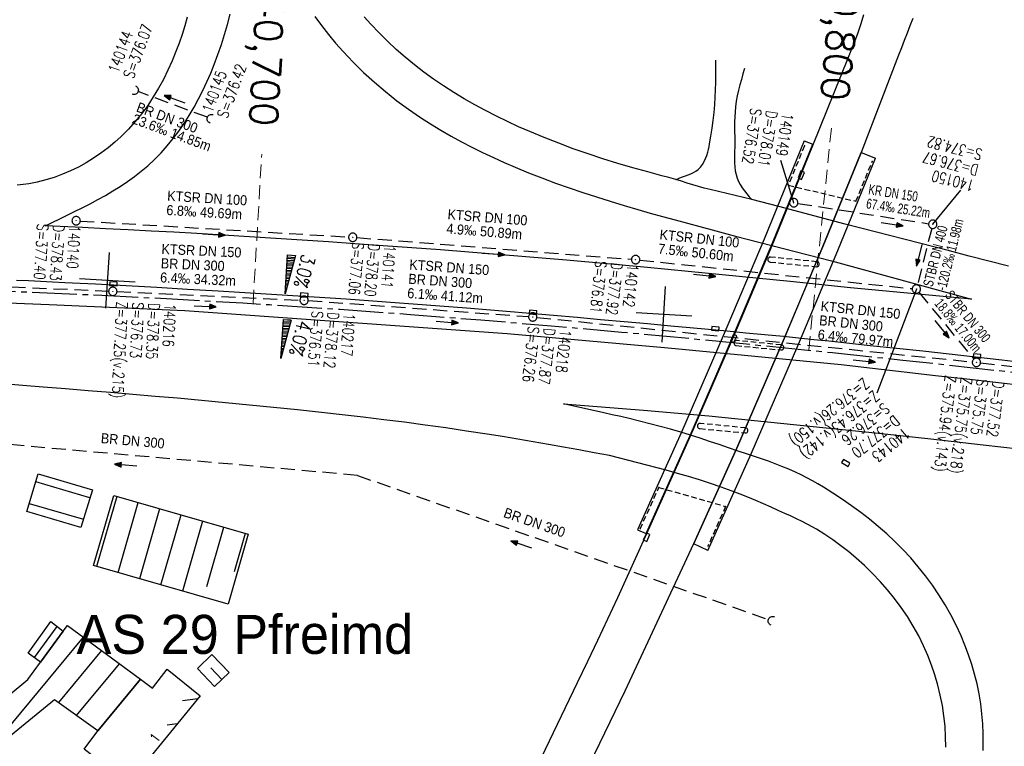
# Model space of a CAD drawing. Extents: x 4513427 to 4514562, y 5484516 to 5485110.
# Tile 9 of 15: x 4514049 to 4514225, y 5484768 to 5484898. Entities that reach past the tile are written whole.
import ezdxf
from ezdxf.enums import TextEntityAlignment as Align

# ---------------------------------------------------------------- set-up
doc = ezdxf.new("R2010")
doc.units = 0
doc.header["$LTSCALE"] = 10
doc.header["$MEASUREMENT"] = 0
for name, pattern in [('ACHSE', [5.5, 4, -0.5, 0.5, -0.5]), ('LT00', [0]), ('LT17', [0.15, 0.1, -0.05]), ('STRICHLINIE2', [0.375, 0.25, -0.125])]:
    doc.linetypes.add(name, pattern=pattern)
doc.layers.get('0').update_dxf_attribs({"linetype": 'LT00'})
for name, color, linetype in [('-BESCH', 7, 'STRICHLINIE2'), ('-BESCH-nachrichtlich', 81, 'STRICHLINIE2'), ('-BKAN014', 140, 'LT00'), ('-BSCH014', 5, 'LT00'), ('-Halt-Pfeil', 4, 'LT00'), ('A-TEXT-KILOMETER', 30, 'LT17'), ('AS-BESCHRIFT', 152, 'Continuous'), ('AX-020', 250, 'ACHSE'), ('DFK_BEB_SCHR', 254, 'LT00'), ('DFK_BEBAUUNG', 250, 'LT00'), ('DFK_HAUS_NR', 250, 'Continuous'), ('QUER_OST', 11, 'LT00'), ('QUER_WEST', 11, 'LT00'), ('V_AFBR_BAB', 250, 'LT00'), ('V_BR_KAPPE', 30, 'LT00'), ('V_BR_WID', 30, 'LT17'), ('V_BRUECK', 30, 'LT17'), ('V_EINFAHRT', 1, 'LT00'), ('V_KA_PRUF', 182, 'LT00'), ('V_RASTER', 250, 'LT00'), ('V_SINKK', 182, 'LT00'), ('V_UK_DURCH', 182, 'LT00')]:
    doc.layers.add(name, color=color, linetype=linetype)
doc.styles.add('Haltungsbeschriftung', font='arial.ttf', dxfattribs={"width": 0.75})
doc.styles.add('Kilometrierung', font='romans.shx')
doc.styles.add('ROMANS', font='romans.shx')
doc.styles.add('schachtbeschriftung', font='romans.shx', dxfattribs={"width": 0.75, "height": 0.2})
doc.styles.add('UNIR-O', font='unir_o.shx', dxfattribs={"height": 2.5})

# ---------------------------------------------------------------- blocks, each defined once
blk = doc.blocks.new('SYMB1107')
at = {"color": 0, "linetype": 'ByBlock'}
for points in [[(-0.2, 0), (-0.196157, 0.039018), (-0.184776, 0.076537), (-0.166294, 0.111114), (-0.141421, 0.141421), (-0.111114, 0.166294), (-0.076537, 0.184776), (-0.039018, 0.196157), (0, 0.2)], [(0, 0.2), (0.039018, 0.196157), (0.076537, 0.184776), (0.111114, 0.166294), (0.141421, 0.141421), (0.166294, 0.111114), (0.184776, 0.076537), (0.196157, 0.039018), (0.2, 0)]]:
    blk.add_lwpolyline(points, dxfattribs=at)
blk = doc.blocks.new('SYMB0003')
at = {"color": 0, "linetype": 'ByBlock'}
for p, q in [((-0.015712, 0), (0.010166, 0.012015)), ((0, -0.021257), (-0.015712, 0)), ((0.010166, 0.012015), (0, -0.021257))]:
    blk.add_line(p, q, dxfattribs=at)
for points in [[(-0.031395, 0.499013), (-0.093691, 0.491144), (-0.154509, 0.475528), (-0.21289, 0.452414), (-0.267913, 0.422164), (-0.318712, 0.385257), (-0.364484, 0.342274), (-0.404509, 0.293893), (-0.438154, 0.240877), (-0.464888, 0.184062), (-0.484292, 0.124345), (-0.496058, 0.062667), (-0.5, 0)], [(-0.5, 0), (-0.496058, -0.062667), (-0.484292, -0.124345), (-0.464888, -0.184062), (-0.438154, -0.240877), (-0.404509, -0.293893), (-0.364485, -0.342274), (-0.318712, -0.385257), (-0.267914, -0.422164), (-0.21289, -0.452414), (-0.154509, -0.475529), (-0.093691, -0.491144), (-0.031395, -0.499014), (0.031395, -0.499014)], [(0.5, 0), (0.496057, 0.062667), (0.484292, 0.124345), (0.464888, 0.184062), (0.438153, 0.240877), (0.404509, 0.293893), (0.364484, 0.342274), (0.318712, 0.385257), (0.267913, 0.422164), (0.21289, 0.452414), (0.154509, 0.475528), (0.093691, 0.491144), (0.031395, 0.499013), (-0.031395, 0.499013)], [(0.031395, -0.499014), (0.093691, -0.491144), (0.154509, -0.475529), (0.21289, -0.452414), (0.267914, -0.422164), (0.318712, -0.385257), (0.364485, -0.342274), (0.404509, -0.293893), (0.438154, -0.240877), (0.464889, -0.184062), (0.484292, -0.124345), (0.496058, -0.062667), (0.5, 0)]]:
    blk.add_lwpolyline(points, dxfattribs=at)
blk = doc.blocks.new('SYMB0011')
at = {"color": 0, "linetype": 'ByBlock'}
for p, q in [((0.5, 0), (-0.5, 0)), ((0, 0.5), (0, -0.5))]:
    blk.add_line(p, q, dxfattribs=at)
blk = doc.blocks.new('SYMB0652')
at = {"color": 0, "linetype": 'ByBlock'}
blk.add_lwpolyline([(-0.15, -0.075), (0.15, -0.075), (0.15, 0.075), (-0.15, 0.075), (-0.15, -0.075)], dxfattribs=at)
blk = doc.blocks.new('SYMB0070')
at = {"color": 0, "linetype": 'ByBlock'}
for p, q in [((-0.5, 0), (0.2, 0)), ((0.5, 0), (0.2, 0.1)), ((0.2, 0.1), (0.2, 0)), ((0.468, 0), (0.21, 0.086)), ((0.21, 0.086), (0.21, -0.086)), ((0.21, -0.086), (0.468, 0)), ((0.22, -0.072), (0.437, 0)), ((0.23, -0.058), (0.405, 0)), ((0.24, -0.045), (0.374, 0)), ((0.342, 0), (0.25, 0.031)), ((0.25, 0.031), (0.25, -0.031)), ((0.25, -0.031), (0.342, 0)), ((0.26, -0.017), (0.31, 0)), ((0.27, -0.003), (0.279, 0))]:
    blk.add_line(p, q, dxfattribs=at)
for points in [[(0.2, 0), (0.2, -0.1), (0.5, 0)], [(0.437, 0), (0.22, 0.072), (0.22, -0.072)], [(0.405, 0), (0.23, 0.058), (0.23, -0.058)], [(0.374, 0), (0.24, 0.045), (0.24, -0.045)], [(0.31, 0), (0.26, 0.017), (0.26, -0.017)], [(0.279, 0), (0.27, 0.003), (0.27, -0.003)]]:
    blk.add_lwpolyline(points, dxfattribs=at)

msp = doc.modelspace()

# ---------------------------------------------------------------- linework, layer by layer
at = {"layer": '-BESCH'}
for p, q in [((4514082.25, 5484880.45), (4514069.82, 5484885.04)), ((4514188.13, 5484865.01), (4514211.57, 5484861.37)), ((4514059.46, 5484861.85), (4514107.56, 5484858.98)), ((4514212.13, 5484860.53), (4514209.55, 5484850.37)), ((4514109.06, 5484858.88), (4514158.29, 5484854.99)), ((4514159.79, 5484854.85), (4514208.62, 5484849.72)), ((4514032.17, 5484850.73), (4514064.54, 5484849.27)), ((4514066.04, 5484849.2), (4514098.83, 5484847.67)), ((4514209.84, 5484849.07), (4514219.67, 5484837.08)), ((4514100.32, 5484847.58), (4514139.84, 5484844.72)), ((4514141.34, 5484844.58), (4514219.4, 5484836.58)), ((4514220.89, 5484836.42), (4514258.65, 5484832.03))]:
    msp.add_line(p, q, dxfattribs=at)
at = {"layer": '-BESCH-nachrichtlich'}
for q in [(4514024.15, 5484823.77), (4514182.85, 5484790.41)]:
    msp.add_line((4514109.14, 5484816.24), q, dxfattribs=at)
at = {"layer": '-BSCH014'}
for p, q in [((4514187.39, 5484865.12), (4514185.08, 5484872.68)), ((4514212.31, 5484861.26), (4514217.36, 5484867.36)), ((4514209.37, 5484849.65), (4514202.3, 5484830.97))]:
    msp.add_line(p, q, dxfattribs=at)
at = {"layer": 'A-TEXT-KILOMETER', "lineweight": 0, "ltscale": 2.5}
for p, q in [((4514190.08, 5484838.69), (4514194.13, 5484878.48)), ((4514090.44, 5484847.04), (4514091.99, 5484873.86))]:
    msp.add_line(p, q, dxfattribs=at)
at = {"layer": 'AX-020', "ltscale": 0.2, "flags": 128}
msp.add_lwpolyline([(4513451.7, 5484783.72), (4513455.27, 5484784.67), (4513467.53, 5484787.86), (4513472.98, 5484789.25), (4513485.27, 5484792.32), (4513497.58, 5484795.32), (4513509.91, 5484798.25), (4513522.26, 5484801.09), (4513534.62, 5484803.86), (4513547, 5484806.54), (4513559.4, 5484809.15), (4513571.81, 5484811.68), (4513584.24, 5484814.14), (4513596.69, 5484816.51), (4513609.15, 5484818.81), (4513621.62, 5484821.02), (4513634.11, 5484823.16), (4513646.61, 5484825.22), (4513659.13, 5484827.2), (4513671.65, 5484829.1), (4513684.19, 5484830.92), (4513696.74, 5484832.67), (4513709.3, 5484834.33), (4513721.87, 5484835.91), (4513734.45, 5484837.42), (4513747.04, 5484838.84), (4513759.64, 5484840.19), (4513772.24, 5484841.46), (4513784.86, 5484842.64), (4513797.48, 5484843.75), (4513810.11, 5484844.78), (4513822.74, 5484845.72), (4513835.38, 5484846.59), (4513848.02, 5484847.38), (4513860.67, 5484848.09), (4513873.33, 5484848.72), (4513885.99, 5484849.26), (4513898.65, 5484849.73), (4513911.31, 5484850.12), (4513923.98, 5484850.43), (4513936.64, 5484850.66), (4513949.31, 5484850.8), (4513961.98, 5484850.87), (4513974.65, 5484850.86), (4513987.32, 5484850.77), (4513999.99, 5484850.6), (4514012.66, 5484850.35), (4514025.32, 5484850.01), (4514037.99, 5484849.6), (4514050.65, 5484849.11), (4514063.3, 5484848.54), (4514075.95, 5484847.89), (4514088.6, 5484847.16), (4514093.37, 5484846.86), (4514106.01, 5484846.02), (4514118.65, 5484845.1), (4514131.28, 5484844.12), (4514143.9, 5484843.06), (4514156.52, 5484841.94), (4514169.14, 5484840.77), (4514181.75, 5484839.53), (4514194.35, 5484838.25), (4514206.95, 5484836.92), (4514219.55, 5484835.55), (4514232.14, 5484834.14), (4514244.73, 5484832.7), (4514257.31, 5484831.22), (4514269.89, 5484829.72), (4514282.47, 5484828.2), (4514295.04, 5484826.66), (4514307.62, 5484825.11), (4514320.19, 5484823.55), (4514336.21, 5484821.55), (4514340.3, 5484821.04), (4514354.32, 5484819.29), (4514368.33, 5484817.55), (4514376.7, 5484816.51)], dxfattribs=at)
at = {"layer": 'DFK_BEB_SCHR'}
for p, q in [((4514061.18, 5484812.22), (4514051.46, 5484815.06)), ((4514065.99, 5484812.47), (4514062.38, 5484799.93)), ((4514050.32, 5484811.23), (4514060.03, 5484808.39)), ((4514066.23, 5484798.83), (4514069.83, 5484811.36)), ((4514073.68, 5484810.26), (4514070.07, 5484797.72)), ((4514073.91, 5484796.61), (4514077.52, 5484809.15)), ((4514081.37, 5484808.04), (4514077.76, 5484795.5)), ((4514082.15, 5484796.32), (4514085.21, 5484806.94)), ((4514089.05, 5484805.83), (4514087.07, 5484798.93)), ((4514055.28, 5484789.18), (4514051.2, 5484783.6)), ((4514045.61, 5484769.85), (4514060.05, 5484787.23)), ((4514063.27, 5484784.85), (4514055.53, 5484775.53)), ((4514058.78, 5484773.18), (4514066.49, 5484782.47)), ((4514084.83, 5484779.66), (4514082.84, 5484781.77)), ((4514077.79, 5484775.87), (4514080.53, 5484776.22)), ((4514076.85, 5484771.72), (4514075.02, 5484771.48))]:
    msp.add_line(p, q, dxfattribs=at)
at = {"layer": 'DFK_BEBAUUNG'}
for points in [[(4514059.58, 5484806.92), (4514049.88, 5484809.75), (4514051.89, 5484816.53), (4514061.62, 5484813.68), (4514059.58, 5484806.92)], [(4514089.58, 5484805.68), (4514085.97, 5484793.14), (4514061.85, 5484800.09), (4514065.46, 5484812.62), (4514089.58, 5484805.68)], [(4514070.27, 5484779.69), (4514062.58, 5484770.43), (4514054.86, 5484776.02), (4514046.3, 5484769.01), (4514042.57, 5484773.51), (4514050.04, 5484779.62), (4514052.34, 5484782.77), (4514056.41, 5484788.34), (4514057.16, 5484789.36), (4514070.27, 5484779.69)], [(4514056.41, 5484788.34), (4514052.34, 5484782.77), (4514050.13, 5484784.37), (4514054.15, 5484790.03), (4514056.41, 5484788.34)], [(4514083.51, 5484778.4), (4514080.46, 5484781.63), (4514083.04, 5484784.13), (4514086.15, 5484780.91), (4514083.51, 5484778.4)], [(4514067.72, 5484760.56), (4514067.24, 5484760.93), (4514067.57, 5484761.36), (4514060.15, 5484767.14), (4514062.58, 5484770.43), (4514070.27, 5484779.69), (4514072.39, 5484778.12), (4514075.04, 5484781.48), (4514080.96, 5484776.75), (4514068.14, 5484761.04), (4514067.72, 5484760.56)]]:
    msp.add_lwpolyline(points, dxfattribs=at)
at = {"layer": 'QUER_OST'}
for p, q in [((4514098, 5484855.62), (4514096.62, 5484855.71)), ((4514097.53, 5484853.85), (4514096.5, 5484853.92)), ((4514096.52, 5484854.21), (4514097.61, 5484854.15)), ((4514097.69, 5484854.44), (4514096.54, 5484854.51)), ((4514096.56, 5484854.81), (4514097.77, 5484854.74)), ((4514097.85, 5484855.03), (4514096.58, 5484855.11)), ((4514096.6, 5484855.41), (4514097.93, 5484855.33)), ((4514097.06, 5484852.08), (4514096.39, 5484852.12)), ((4514096.41, 5484852.42), (4514097.14, 5484852.37)), ((4514097.22, 5484852.67), (4514096.43, 5484852.72)), ((4514096.45, 5484853.02), (4514097.29, 5484852.96)), ((4514097.37, 5484853.26), (4514096.47, 5484853.32)), ((4514096.48, 5484853.62), (4514097.45, 5484853.55)), ((4514096.58, 5484850.3), (4514096.28, 5484850.32)), ((4514096.29, 5484850.62), (4514096.66, 5484850.6)), ((4514096.74, 5484850.89), (4514096.31, 5484850.92)), ((4514096.33, 5484851.22), (4514096.82, 5484851.19)), ((4514096.9, 5484851.49), (4514096.35, 5484851.52)), ((4514096.37, 5484851.82), (4514096.98, 5484851.78)), ((4514096.18, 5484848.83), (4514096.19, 5484848.82)), ((4514096.27, 5484849.12), (4514096.2, 5484849.12)), ((4514096.22, 5484849.42), (4514096.35, 5484849.42)), ((4514096.43, 5484849.71), (4514096.24, 5484849.72)), ((4514096.26, 5484850.02), (4514096.51, 5484850.01))]:
    msp.add_line(p, q, dxfattribs=at)
msp.add_lwpolyline([(4514098.02, 5484855.67), (4514096.18, 5484848.78), (4514096.62, 5484855.76), (4514098.02, 5484855.67)], dxfattribs=at)
at = {"layer": 'QUER_WEST'}
for p, q in [((4514095.83, 5484843.24), (4514097.03, 5484843.16)), ((4514097.11, 5484843.46), (4514095.85, 5484843.54)), ((4514095.86, 5484843.84), (4514097.19, 5484843.75)), ((4514097.27, 5484844.05), (4514095.88, 5484844.13)), ((4514095.71, 5484841.44), (4514096.56, 5484841.39)), ((4514096.64, 5484841.68), (4514095.73, 5484841.74)), ((4514095.75, 5484842.04), (4514096.72, 5484841.98)), ((4514096.8, 5484842.27), (4514095.77, 5484842.34)), ((4514095.79, 5484842.64), (4514096.88, 5484842.57)), ((4514096.96, 5484842.86), (4514095.81, 5484842.94)), ((4514096.17, 5484839.91), (4514095.62, 5484839.94)), ((4514095.64, 5484840.24), (4514096.25, 5484840.2)), ((4514096.32, 5484840.5), (4514095.66, 5484840.54)), ((4514095.67, 5484840.84), (4514096.4, 5484840.8)), ((4514096.48, 5484841.09), (4514095.69, 5484841.14)), ((4514095.69, 5484838.13), (4514095.5, 5484838.15)), ((4514095.52, 5484838.45), (4514095.77, 5484838.43)), ((4514095.85, 5484838.73), (4514095.54, 5484838.75)), ((4514095.56, 5484839.05), (4514095.93, 5484839.02)), ((4514096.01, 5484839.32), (4514095.58, 5484839.34)), ((4514095.6, 5484839.64), (4514096.09, 5484839.61)), ((4514095.45, 5484837.25), (4514095.46, 5484837.25)), ((4514095.54, 5484837.54), (4514095.47, 5484837.55)), ((4514095.48, 5484837.85), (4514095.61, 5484837.84))]:
    msp.add_line(p, q, dxfattribs=at)
msp.add_lwpolyline([(4514097.28, 5484844.1), (4514095.44, 5484837.2), (4514095.89, 5484844.18), (4514097.28, 5484844.1)], dxfattribs=at)
at = {"layer": 'V_AFBR_BAB'}
for points in [[(4514078.65, 5484898.4), (4514078.2, 5484896.84), (4514077.71, 5484895.28), (4514077.18, 5484893.74), (4514076.61, 5484892.22), (4514075.93, 5484890.54), (4514075.18, 5484888.88), (4514074.37, 5484887.25), (4514073.49, 5484885.65), (4514072.55, 5484884.09), (4514071.54, 5484882.57), (4514070.47, 5484881.1), (4514069.32, 5484879.68), (4514068.1, 5484878.32), (4514066.81, 5484877.03), (4514065.65, 5484875.97), (4514064.43, 5484874.96), (4514063.16, 5484874.01), (4514061.85, 5484873.12), (4514060.49, 5484872.29), (4514059.11, 5484871.53), (4514057.69, 5484870.84), (4514056.24, 5484870.22), (4514054.76, 5484869.68), (4514053.26, 5484869.22), (4514051.75, 5484868.83), (4514050.22, 5484868.54), (4514049.19, 5484868.39), (4514048.15, 5484868.27)], [(4514170.57, 5484860.85), (4514176.97, 5484859.14), (4514194.14, 5484854.72), (4514219.24, 5484847.83), (4514197.55, 5484849.89), (4514186.76, 5484851), (4514168.45, 5484852.8), (4514161.19, 5484853.51), (4514153.92, 5484854.18), (4514146.64, 5484854.83), (4514139.37, 5484855.44), (4514134.25, 5484855.86), (4514129.14, 5484856.26), (4514124.03, 5484856.66), (4514118.91, 5484857.04), (4514113.79, 5484857.41), (4514108.68, 5484857.77), (4514103.96, 5484858.09), (4514099.24, 5484858.41), (4514094.52, 5484858.72), (4514089.8, 5484859.02), (4514085.07, 5484859.31), (4514080.35, 5484859.59), (4514076.25, 5484859.82), (4514072.15, 5484860.04), (4514068.05, 5484860.26), (4514063.95, 5484860.47), (4514059.85, 5484860.68), (4514053.21, 5484861.01), (4514056.97, 5484862.83), (4514058.39, 5484863.53), (4514059.8, 5484864.23), (4514061.21, 5484864.95), (4514062.59, 5484865.69), (4514063.96, 5484866.45), (4514065.31, 5484867.24), (4514066.63, 5484868.06), (4514067.92, 5484868.91), (4514069.17, 5484869.81), (4514070.39, 5484870.76), (4514071.57, 5484871.76), (4514072.78, 5484872.89), (4514073.94, 5484874.08), (4514075.05, 5484875.33), (4514076.1, 5484876.62), (4514077.11, 5484877.97), (4514078.07, 5484879.36), (4514078.98, 5484880.78), (4514079.85, 5484882.24), (4514080.66, 5484883.74), (4514081.43, 5484885.25), (4514082.16, 5484886.79), (4514082.84, 5484888.35), (4514083.47, 5484889.92), (4514084.14, 5484891.7), (4514084.75, 5484893.49), (4514085.32, 5484895.3), (4514085.84, 5484897.11), (4514086.31, 5484898.93)], [(4514101.49, 5484898.53), (4514102.69, 5484896.89), (4514103.94, 5484895.29), (4514105.23, 5484893.74), (4514106.58, 5484892.22), (4514108.38, 5484890.32), (4514110.25, 5484888.49), (4514112.19, 5484886.73), (4514114.18, 5484885.04), (4514116.23, 5484883.42), (4514118.33, 5484881.88), (4514120.48, 5484880.4), (4514122.27, 5484879.25), (4514124.09, 5484878.14), (4514125.93, 5484877.08), (4514127.8, 5484876.06), (4514129.69, 5484875.07), (4514131.6, 5484874.13), (4514133.53, 5484873.22), (4514135.47, 5484872.34), (4514137.43, 5484871.5), (4514139.82, 5484870.51), (4514142.23, 5484869.57), (4514144.66, 5484868.66), (4514147.09, 5484867.79), (4514149.54, 5484866.96), (4514152, 5484866.16), (4514154.47, 5484865.38), (4514156.95, 5484864.63), (4514159.43, 5484863.91), (4514161.65, 5484863.27), (4514163.88, 5484862.66), (4514166.11, 5484862.05), (4514168.34, 5484861.45), (4514170.57, 5484860.85)], [(4514225.92, 5484853.75), (4514222.38, 5484854.66), (4514218.85, 5484855.57), (4514215.31, 5484856.48), (4514196.58, 5484861.3), (4514184.7, 5484864.47), (4514179.85, 5484865.68), (4514172.38, 5484867.49), (4514171.34, 5484867.76), (4514170.32, 5484868.05), (4514169.3, 5484868.35), (4514168.28, 5484868.66), (4514167.26, 5484868.97), (4514166.24, 5484869.27), (4514164.98, 5484869.63), (4514163.72, 5484869.97), (4514162.46, 5484870.31), (4514161.2, 5484870.65), (4514158.51, 5484871.4), (4514155.82, 5484872.19), (4514153.15, 5484873.02), (4514150.5, 5484873.89), (4514147.86, 5484874.81), (4514145.24, 5484875.78), (4514142.63, 5484876.81), (4514140.05, 5484877.88), (4514138.04, 5484878.76), (4514136.05, 5484879.68), (4514134.08, 5484880.64), (4514132.12, 5484881.64), (4514130.19, 5484882.68), (4514128.29, 5484883.77), (4514126.41, 5484884.91), (4514124.57, 5484886.09), (4514122.8, 5484887.3), (4514121.07, 5484888.55), (4514119.37, 5484889.85), (4514117.72, 5484891.21), (4514116.11, 5484892.62), (4514114.54, 5484894.07), (4514113.02, 5484895.58), (4514111.55, 5484897.15), (4514110.38, 5484898.47)], [(4514208.74, 5484898.13), (4514208.22, 5484896.82), (4514207.7, 5484895.51), (4514207.19, 5484894.19), (4514206.69, 5484892.87), (4514206.18, 5484891.56), (4514199.47, 5484874.16), (4514192.88, 5484858.02), (4514185.51, 5484840.41), (4514177.13, 5484821.08), (4514169.43, 5484803.99), (4514157.12, 5484777.57), (4514144.43, 5484751.38)], [(4514199.89, 5484898.8), (4514199.4, 5484897.18), (4514198.86, 5484895.58), (4514198.26, 5484893.99), (4514190.86, 5484875.64)], [(4514190.86, 5484875.64), (4514183.74, 5484858.11), (4514176.56, 5484841.12), (4514168.88, 5484823.37), (4514161.01, 5484805.79), (4514159.28, 5484801.95), (4514157.53, 5484798.12), (4514155.77, 5484794.3), (4514153.99, 5484790.48), (4514152.2, 5484786.67), (4514150.4, 5484782.87), (4514148.58, 5484779.06), (4514146.43, 5484774.57), (4514144.26, 5484770.09), (4514142.07, 5484765.61)], [(4514228.77, 5484836.45), (4514224.68, 5484836.92), (4514219.97, 5484837.45), (4514215.25, 5484837.98), (4514210.54, 5484838.49), (4514205.82, 5484839), (4514201.1, 5484839.5), (4514196.38, 5484840), (4514193.67, 5484840.28), (4514190.96, 5484840.56), (4514188.24, 5484840.84), (4514185.53, 5484841.12), (4514182.17, 5484841.45), (4514178.81, 5484841.77), (4514175.45, 5484842.09), (4514172.09, 5484842.4), (4514168.73, 5484842.71), (4514165.36, 5484843.02), (4514161.16, 5484843.4), (4514156.95, 5484843.78), (4514152.74, 5484844.16), (4514148.53, 5484844.54), (4514144.32, 5484844.91), (4514140.11, 5484845.27), (4514135.89, 5484845.63), (4514128.7, 5484846.21), (4514121.51, 5484846.77), (4514114.31, 5484847.3), (4514107.11, 5484847.81), (4514101.38, 5484848.2), (4514095.64, 5484848.57), (4514089.9, 5484848.92), (4514084.16, 5484849.27), (4514078.66, 5484849.59), (4514073.16, 5484849.9), (4514067.66, 5484850.2), (4514062.16, 5484850.5), (4514056.66, 5484850.78), (4514054.5, 5484850.89), (4514052.33, 5484851), (4514050.17, 5484851.1), (4514048.01, 5484851.19)], [(4514195.87, 5484836.06), (4514173.61, 5484838.24), (4514164.84, 5484839.07), (4514136.03, 5484841.6), (4514078.2, 5484845.74), (4514053.86, 5484846.83), (4514046.55, 5484847.15)], [(4514228.2, 5484832.36), (4514224.1, 5484832.83), (4514218.45, 5484833.47), (4514212.81, 5484834.11), (4514207.16, 5484834.76), (4514201.52, 5484835.41), (4514195.87, 5484836.06)], [(4514154.33, 5484819.81), (4514151.6, 5484820.31), (4514148.86, 5484820.8), (4514146.13, 5484821.3), (4514143.39, 5484821.78), (4514140.65, 5484822.26), (4514137.91, 5484822.73), (4514135.17, 5484823.19), (4514132.43, 5484823.63), (4514128.73, 5484824.2), (4514125.02, 5484824.74), (4514121.31, 5484825.26), (4514117.59, 5484825.76), (4514113.87, 5484826.23), (4514110.15, 5484826.68), (4514106.43, 5484827.11), (4514102.7, 5484827.53), (4514098.41, 5484827.99), (4514094.11, 5484828.43), (4514089.81, 5484828.86), (4514085.52, 5484829.27), (4514081.22, 5484829.67), (4514076.91, 5484830.06), (4514072.9, 5484830.41), (4514068.88, 5484830.75), (4514064.86, 5484831.09), (4514060.84, 5484831.42), (4514056.82, 5484831.75), (4514052.8, 5484832.08), (4514044.74, 5484832.74)], [(4514182.83, 5484818.77), (4514181.59, 5484819.19), (4514180.35, 5484819.61), (4514179.11, 5484820.03), (4514177.4, 5484820.6), (4514175.7, 5484821.19), (4514173.99, 5484821.77), (4514172.29, 5484822.34), (4514170.58, 5484822.9), (4514168.87, 5484823.45), (4514167.15, 5484823.98), (4514165.31, 5484824.51), (4514163.46, 5484825.02), (4514161.6, 5484825.5), (4514159.74, 5484825.97), (4514157.88, 5484826.42), (4514156.36, 5484826.78), (4514154.85, 5484827.12), (4514153.33, 5484827.47), (4514146.13, 5484829.1), (4514160.46, 5484827.95), (4514172.16, 5484826.91), (4514193.19, 5484824.79), (4514202.58, 5484823.82), (4514211.96, 5484822.8), (4514221.34, 5484821.74), (4514224.51, 5484821.38), (4514227.67, 5484821.01)], [(4514168.5, 5484816.05), (4514166.52, 5484816.61), (4514164.52, 5484817.15), (4514154.33, 5484819.81)], [(4514221.33, 5484766.92), (4514221.37, 5484768.41), (4514221.37, 5484769.91), (4514221.29, 5484771.71), (4514221.14, 5484773.51), (4514220.92, 5484775.3), (4514220.62, 5484777.08), (4514220.25, 5484778.86), (4514219.81, 5484780.62), (4514219.3, 5484782.36), (4514218.73, 5484784.09), (4514218.09, 5484785.79), (4514217.4, 5484787.47), (4514216.52, 5484789.37), (4514215.56, 5484791.23), (4514214.53, 5484793.05), (4514213.43, 5484794.83), (4514212.25, 5484796.56), (4514211.02, 5484798.24), (4514209.72, 5484799.87), (4514208.36, 5484801.45), (4514206.94, 5484802.98), (4514205.52, 5484804.4), (4514204.05, 5484805.78), (4514202.53, 5484807.1), (4514200.98, 5484808.38), (4514199.39, 5484809.61), (4514197.76, 5484810.8), (4514196.1, 5484811.95), (4514194.41, 5484813.05), (4514192.7, 5484814.11), (4514191.72, 5484814.7), (4514190.72, 5484815.27), (4514189.72, 5484815.82), (4514188.71, 5484816.34), (4514187.68, 5484816.84), (4514186.49, 5484817.36), (4514185.28, 5484817.86), (4514184.06, 5484818.32), (4514182.83, 5484818.77)], [(4514214.65, 5484767.53), (4514214.62, 5484769.4), (4514214.51, 5484771.27), (4514214.31, 5484773.13), (4514214.03, 5484774.99), (4514213.67, 5484776.83), (4514213.23, 5484778.65), (4514212.7, 5484780.46), (4514212.11, 5484782.23), (4514211.43, 5484783.98), (4514210.67, 5484785.7), (4514209.79, 5484787.48), (4514208.82, 5484789.23), (4514207.77, 5484790.92), (4514206.65, 5484792.57), (4514205.46, 5484794.18), (4514204.2, 5484795.73), (4514202.88, 5484797.23), (4514201.51, 5484798.67), (4514200.07, 5484800.07), (4514198.59, 5484801.4), (4514197.24, 5484802.54), (4514195.84, 5484803.63), (4514194.41, 5484804.67), (4514192.95, 5484805.66), (4514191.45, 5484806.58), (4514189.91, 5484807.44), (4514188.89, 5484807.97), (4514187.86, 5484808.48), (4514186.82, 5484808.97), (4514185.77, 5484809.44), (4514184.72, 5484809.91), (4514183.34, 5484810.52), (4514181.95, 5484811.13), (4514180.56, 5484811.72), (4514179.16, 5484812.31), (4514177.76, 5484812.87), (4514176.34, 5484813.42), (4514174.4, 5484814.14), (4514172.45, 5484814.81), (4514170.48, 5484815.45), (4514168.5, 5484816.05)]]:
    msp.add_lwpolyline(points, dxfattribs=at)
at = {"layer": 'V_BR_KAPPE'}
for p, q in [((4514189.28, 5484876.2), (4514190.81, 5484875.65)), ((4514199.49, 5484874.13), (4514202.02, 5484873.11)), ((4514159.37, 5484806.46), (4514160.92, 5484805.82)), ((4514172, 5484802.8), (4514169.48, 5484803.97))]:
    msp.add_line(p, q, dxfattribs=at)
for points in [[(4514189.28, 5484876.2), (4514182.06, 5484858.62), (4514174.76, 5484841.27), (4514167.25, 5484823.98), (4514159.37, 5484806.46)], [(4514160.92, 5484805.82), (4514168.82, 5484823.41), (4514176.49, 5484841.06), (4514183.64, 5484858.04), (4514190.81, 5484875.65)], [(4514169.48, 5484803.97), (4514177.17, 5484821.04), (4514185.55, 5484840.41), (4514192.93, 5484857.99), (4514199.49, 5484874.13)], [(4514172, 5484802.8), (4514179.74, 5484820.13), (4514188.13, 5484839.49), (4514195.27, 5484856.57), (4514202.02, 5484873.11)]]:
    msp.add_lwpolyline(points, dxfattribs=at)
at = {"layer": 'V_BR_WID'}
for points in [[(4514189.3, 5484875.32), (4514186.41, 5484868.27), (4514198.54, 5484865.39), (4514201.45, 5484872.52)], [(4514159.86, 5484806.65), (4514163.2, 5484814.09), (4514175.17, 5484810.69), (4514171.97, 5484803.54)]]:
    msp.add_lwpolyline(points, dxfattribs=at)
at = {"layer": 'V_BRUECK'}
for points in [[(4514183.15, 5484854.49), (4514191.48, 5484853.65), (4514191.61, 5484853.65), (4514191.73, 5484853.69), (4514191.83, 5484853.77), (4514191.91, 5484853.87), (4514191.96, 5484853.98), (4514191.97, 5484854.11), (4514191.95, 5484854.24), (4514191.89, 5484854.35), (4514191.8, 5484854.45), (4514191.69, 5484854.51), (4514191.57, 5484854.54), (4514183.24, 5484855.39), (4514183.11, 5484855.38), (4514182.99, 5484855.34), (4514182.89, 5484855.27), (4514182.81, 5484855.17), (4514182.76, 5484855.05), (4514182.75, 5484854.92), (4514182.77, 5484854.79), (4514182.83, 5484854.68), (4514182.92, 5484854.59), (4514183.03, 5484854.52), (4514183.15, 5484854.49)], [(4514177.09, 5484839.52), (4514185.1, 5484838.73), (4514185.23, 5484838.73), (4514185.35, 5484838.76), (4514185.45, 5484838.83), (4514185.54, 5484838.92), (4514185.6, 5484839.03), (4514185.62, 5484839.16), (4514185.61, 5484839.28), (4514185.57, 5484839.4), (4514185.49, 5484839.5), (4514185.39, 5484839.58), (4514185.28, 5484839.62), (4514185.15, 5484839.64), (4514177.18, 5484840.42), (4514177.05, 5484840.42), (4514176.93, 5484840.38), (4514176.82, 5484840.3), (4514176.74, 5484840.2), (4514176.69, 5484840.08), (4514176.68, 5484839.95), (4514176.71, 5484839.82), (4514176.76, 5484839.71), (4514176.85, 5484839.62), (4514176.96, 5484839.55), (4514177.09, 5484839.52)], [(4514170.56, 5484824.63), (4514178.65, 5484823.87), (4514178.78, 5484823.86), (4514178.9, 5484823.9), (4514179.01, 5484823.96), (4514179.09, 5484824.06), (4514179.15, 5484824.17), (4514179.17, 5484824.29), (4514179.16, 5484824.42), (4514179.11, 5484824.54), (4514179.03, 5484824.64), (4514178.93, 5484824.71), (4514178.81, 5484824.75), (4514170.64, 5484825.57), (4514170.51, 5484825.57), (4514170.38, 5484825.52), (4514170.27, 5484825.44), (4514170.18, 5484825.34), (4514170.14, 5484825.21), (4514170.12, 5484825.07), (4514170.15, 5484824.94), (4514170.21, 5484824.82), (4514170.31, 5484824.72), (4514170.42, 5484824.66), (4514170.56, 5484824.63)]]:
    msp.add_lwpolyline(points, dxfattribs=at)
at = {"layer": 'V_EINFAHRT'}
for points in [[(4514166.24, 5484869.27), (4514166.6, 5484869.43), (4514166.97, 5484869.58), (4514167.46, 5484869.76), (4514167.95, 5484869.94), (4514168.44, 5484870.12), (4514168.93, 5484870.32), (4514169.39, 5484870.55), (4514169.83, 5484870.8), (4514170.23, 5484871.1), (4514170.65, 5484871.51), (4514171.01, 5484871.98), (4514171.32, 5484872.5), (4514171.58, 5484873.05), (4514171.8, 5484873.62), (4514171.98, 5484874.2), (4514172.1, 5484874.7), (4514172.21, 5484875.19), (4514172.3, 5484875.69), (4514172.54, 5484877.08), (4514172.76, 5484878.48), (4514172.95, 5484879.89), (4514173.11, 5484881.3), (4514173.24, 5484882.72), (4514173.32, 5484884.04), (4514173.37, 5484885.37), (4514173.39, 5484886.69), (4514173.4, 5484888.02), (4514173.4, 5484889.34), (4514173.39, 5484890.67)], [(4514178.56, 5484889.2), (4514178.27, 5484888.23), (4514177.99, 5484887.25), (4514177.72, 5484886.27), (4514177.47, 5484885.28), (4514177.26, 5484884.3), (4514177.08, 5484883.32), (4514176.94, 5484882.33), (4514176.86, 5484881.44), (4514176.81, 5484880.55), (4514176.78, 5484879.66), (4514176.78, 5484878.76), (4514176.79, 5484877.85), (4514176.8, 5484876.94), (4514176.8, 5484876.03), (4514176.8, 5484875.1), (4514176.78, 5484874.39), (4514176.77, 5484873.67), (4514176.76, 5484872.96), (4514176.78, 5484872.25), (4514176.82, 5484871.55), (4514176.91, 5484870.87), (4514177.04, 5484870.2), (4514177.24, 5484869.56), (4514177.49, 5484868.96), (4514177.8, 5484868.39), (4514178.15, 5484867.82), (4514178.55, 5484867.28), (4514178.97, 5484866.74), (4514179.41, 5484866.21), (4514179.85, 5484865.68)]]:
    msp.add_lwpolyline(points, dxfattribs=at)
at = {"layer": 'V_RASTER'}
for p, q in [((4514064.61, 5484856.18), (4514064, 5484846.2)), ((4514069.3, 5484850.89), (4514059.31, 5484851.5)), ((4514163.82, 5484840.12), (4514164.42, 5484850.1)), ((4514169.11, 5484844.81), (4514159.13, 5484845.41))]:
    msp.add_line(p, q, dxfattribs=at)

# ---------------------------------------------------------------- block references
at = {"layer": '-Halt-Pfeil'}
for p, xscale, yscale, zscale, rotation in [((4514076.38, 5484883.68), 3.999999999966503, 3.999999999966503, 3.999999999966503, 159.7046699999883), ((4514205.05, 5484861.28), 4.000000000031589, 4.000000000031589, 4.000000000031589, 351.1804500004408), ((4514083.45, 5484859.42), 3.999999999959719, 3.999999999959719, 3.999999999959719, 356.5848700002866), ((4514209.87, 5484855.7), 3.999999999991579, 3.999999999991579, 3.999999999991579, 255.7712200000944), ((4514133.6, 5484855.94), 4.000000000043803, 4.000000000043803, 4.000000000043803, 355.4875699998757), ((4514171.43, 5484852.11), 3.999999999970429, 3.999999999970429, 3.999999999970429, 354.0019800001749), ((4514081.85, 5484846.56), 4.000000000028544, 4.000000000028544, 4.000000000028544, 357.3202599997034), ((4514125.27, 5484843.72), 4.00000000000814, 4.00000000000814, 4.00000000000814, 355.8523400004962), ((4514213.98, 5484842.44), 4.000000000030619, 4.000000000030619, 4.000000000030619, 309.3479700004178), ((4514200.06, 5484836.76), 3.999999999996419, 3.999999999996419, 3.999999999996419, 354.1463900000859), ((4514067.6, 5484818.06), 3.999999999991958, 3.999999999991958, 3.999999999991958, 175.0000000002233), ((4514138.54, 5484803.83), 3.999999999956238, 3.999999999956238, 3.999999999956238, 161.000000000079)]:
    msp.add_blockref('SYMB0070', p, dxfattribs=dict(at, xscale=xscale, yscale=yscale, zscale=zscale, rotation=rotation))
at = {"layer": 'V_BR_WID', "xscale": 0.09999999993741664, "yscale": 0.09999999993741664, "zscale": 0.09999999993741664}
for p in [(4514189.3, 5484875.32), (4514201.45, 5484872.52), (4514186.41, 5484868.27), (4514198.54, 5484865.39), (4514178.81, 5484824.75), (4514163.2, 5484814.09), (4514175.17, 5484810.69), (4514159.86, 5484806.65), (4514171.97, 5484803.54)]:
    msp.add_blockref('SYMB0011', p, dxfattribs=at)
at = {"layer": 'V_KA_PRUF', "xscale": 1.499999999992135, "yscale": 1.499999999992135, "zscale": 1.499999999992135}
for p in [(4514187.39, 5484865.12), (4514058.72, 5484861.9), (4514212.31, 5484861.26), (4514108.31, 5484858.94), (4514159.04, 5484854.93), (4514209.37, 5484849.65), (4514065.29, 5484849.24), (4514099.58, 5484847.64), (4514140.59, 5484844.66), (4514220.14, 5484836.5)]:
    msp.add_blockref('SYMB0003', p, dxfattribs=at)
at = {"layer": 'V_SINKK'}
for p, xscale, yscale, zscale, rotation in [((4514188.74, 5484870.07), 4.499999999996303, 4.499999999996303, 4.499999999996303, 247.9999999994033), ((4514065.39, 5484850.59), 4.500000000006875, 4.500000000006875, 4.500000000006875, 357.0000000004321), ((4514099.6, 5484848.57), 4.499999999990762, 4.499999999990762, 4.499999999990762, 356.000000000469), ((4514140.63, 5484845.47), 4.499999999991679, 4.499999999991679, 4.499999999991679, 354.9999999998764), ((4514173.34, 5484842.53), 4.499999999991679, 4.499999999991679, 4.499999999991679, 354.9999999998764), ((4514176.62, 5484840.8), 4.499999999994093, 4.499999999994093, 4.499999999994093, 247.0000000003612), ((4514220.25, 5484837.66), 4.500000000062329, 4.500000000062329, 4.500000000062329, 354.0000000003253), ((4514196.72, 5484818.49), 4.499999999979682, 4.499999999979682, 4.499999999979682, 329.9999999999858), ((4514160.99, 5484805.16), 4.500000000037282, 4.500000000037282, 4.500000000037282, 245.9999999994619)]:
    msp.add_blockref('SYMB0652', p, dxfattribs=dict(at, xscale=xscale, yscale=yscale, zscale=zscale, rotation=rotation))
at = {"layer": 'V_UK_DURCH'}
for p, xscale, yscale, zscale, rotation in [((4514069.07, 5484885.32), 3.999999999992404, 3.999999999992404, 3.999999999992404, 250.0000000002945), ((4514083, 5484880.17), 3.999999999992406, 3.999999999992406, 3.999999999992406, 70.00000000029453), ((4514183.61, 5484790.15), 4.000000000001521, 4.000000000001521, 4.000000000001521, 68.17913877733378)]:
    msp.add_blockref('SYMB1107', p, dxfattribs=dict(at, xscale=xscale, yscale=yscale, zscale=zscale, rotation=rotation))

# ---------------------------------------------------------------- texts
at = {"layer": '-BKAN014', "style": 'Haltungsbeschriftung'}
for s, rotation, width, p in [('BR DN 300', 339.7047, 0.9, (4514069.36, 5484881.53)), ('23.6‰ 14.85m', 339.7047, 0.9, (4514068.58, 5484879.43)), ('KR DN 150', 351.1805, 0.7, (4514200.68, 5484866.67)), ('KTSR DN 100', 356.5849, 0.9, (4514075, 5484865.49)), ('6.8‰ 49.69m', 356.5849, 0.9, (4514074.85, 5484862.94)), ('67.4‰ 25.22m', 351.1805, 0.7, (4514200.28, 5484864.14)), ('KTSR DN 100', 355.4876, 0.9, (4514125.26, 5484862.17)), ('4.9‰ 50.89m', 355.4876, 0.9, (4514125.06, 5484859.62)), ('-120.2‰ 11.98m', 75.7712, 0.7, (4514214.65, 5484849.26)), ('KTSR DN 100', 354.002, 0.9, (4514163.26, 5484858.56)), ('STBR DN 400', 75.7712, 0.7, (4514212.28, 5484849.94)), ('KTSR DN 150', 357.3203, 0.9, (4514073.98, 5484855.96)), ('7.5‰ 50.60m', 354.002, 0.9, (4514162.99, 5484856.02)), ('BR DN 300', 357.3203, 0.9, (4514073.86, 5484853.4)), ('KTSR DN 150', 355.8523, 0.9, (4514118.41, 5484853.17)), ('6.4‰ 34.32m', 357.3203, 0.9, (4514073.74, 5484850.85)), ('BR DN 300', 355.8523, 0.9, (4514118.23, 5484850.62)), ('6.1‰ 41.12m', 355.8523, 0.9, (4514118.04, 5484848.06)), ('STBR DN 300', 309.348, 0.7, (4514214.37, 5484848.51)), ('KTSR DN 150', 354.1464, 0.9, (4514192.14, 5484845.73)), ('18.8‰ 17.00m', 309.348, 0.7, (4514212.51, 5484846.99)), ('BR DN 300', 354.1464, 0.9, (4514191.88, 5484843.19)), ('6.4‰ 79.97m', 354.1464, 0.9, (4514191.62, 5484840.64)), ('BR DN 300', 355, 0.9, (4514063.08, 5484822.05)), ('BR DN 300', 341, 0.9, (4514135.2, 5484808.81))]:
    msp.add_text(s, height=1.8, rotation=rotation, dxfattribs=dict(at, width=width)).set_placement(p)
at = {"layer": '-BSCH014', "style": 'schachtbeschriftung'}
for s, rotation, width, p in [('140144', 69.7047, 0.75, (4514066.27, 5484888.22)), ('S=376.07', 69.7047, 0.75, (4514068.97, 5484887.22)), ('140145', 69.7047, 0.75, (4514083.11, 5484881.11)), ('S=376.42', 69.7047, 0.75, (4514085.81, 5484880.11)), ('S=376.52', 261.1805, 0.75, (4514179.67, 5484882.17)), ('D=378.01', 261.1805, 0.75, (4514182.51, 5484881.72)), ('140149', 261.1805, 0.75, (4514185.36, 5484881.28)), ('S=374.82', 165.7712, 0.75, (4514221.34, 5484874.66)), ('D=376.67', 165.7712, 0.75, (4514220.63, 5484871.87)), ('140150', 165.7712, 0.75, (4514219.92, 5484869.08)), ('S=377.40', 266.5849, 0.75, (4514051.74, 5484861.42)), ('D=378.43', 266.5849, 0.75, (4514054.62, 5484861.25)), ('140140', 266.5849, 0.75, (4514057.49, 5484861.07)), ('S=377.06', 265.4876, 0.7, (4514108.28, 5484858.03)), ('D=378.20', 265.4876, 0.7, (4514111.15, 5484857.8)), ('140141', 265.4876, 0.75, (4514114.02, 5484857.58)), ('S=376.81', 264.002, 0.7, (4514151.84, 5484854.76)), ('D=377.92', 264.002, 0.7, (4514154.7, 5484854.46)), ('140142', 264.002, 0.75, (4514157.57, 5484854.16)), ('Z=377.25(v.215)', 267.3203, 0.75, (4514065.96, 5484847.46)), ('S=376.73', 267.3203, 0.75, (4514068.84, 5484847.32)), ('D=378.35', 267.3203, 0.75, (4514071.72, 5484847.19)), ('140216', 267.3203, 0.75, (4514074.59, 5484847.05)), ('S=376.51', 265.8523, 0.75, (4514100.99, 5484845.78)), ('D=378.12', 265.8523, 0.75, (4514103.86, 5484845.57)), ('140217', 265.8523, 0.75, (4514106.73, 5484845.36)), ('S=376.26', 264.1464, 0.75, (4514139.77, 5484843.02)), ('D=377.87', 264.1464, 0.75, (4514142.63, 5484842.72)), ('140218', 264.1464, 0.75, (4514145.5, 5484842.43)), ('Z=376.26(v.150)', 219.348, 0.75, (4514199.86, 5484833.84)), ('Z=375.94(v.143)', 263.3686, 0.75, (4514214.54, 5484834.26)), ('Z=375.75(v.218)', 263.3686, 0.75, (4514217.4, 5484833.93)), ('S=375.75', 263.3686, 0.75, (4514220.26, 5484833.6)), ('D=377.52', 263.3686, 0.75, (4514223.13, 5484833.27)), ('Z=376.43(v.142)', 219.348, 0.75, (4514201.68, 5484831.61)), ('S=376.26', 219.348, 0.75, (4514203.51, 5484829.38)), ('D=377.70', 219.348, 0.75, (4514205.34, 5484827.16)), ('140143', 219.348, 0.75, (4514207.16, 5484824.93))]:
    msp.add_text(s, height=2, rotation=rotation, dxfattribs=dict(at, width=width)).set_placement(p)
at = {"layer": 'A-TEXT-KILOMETER', "style": 'Kilometrierung'}
for s, rotation, p in [('140,800', 264, (4514194.64, 5484883.46)), ('140,700', 267, (4514092.28, 5484878.85))]:
    msp.add_text(s, height=5, rotation=rotation, dxfattribs=at).set_placement(p, align=Align.MIDDLE_RIGHT)
at = {"layer": 'AS-BESCHRIFT', "style": 'UNIR-O'}
msp.add_text('AS 29 Pfreimd', height=7, rotation=0, dxfattribs=at).set_placement((4514058.78, 5484784.24))
at = {"layer": 'DFK_HAUS_NR', "style": 'ROMANS', "width": 0.8}
msp.add_text('1', height=1.8, rotation=52.8238, dxfattribs=at).set_placement((4514073.18, 5484768.18))
at = {"layer": 'QUER_OST', "style": 'ROMANS', "width": 0.75}
msp.add_text('3.0%', height=2.5, rotation=255.0629, dxfattribs=at).set_placement((4514099.22, 5484856.01))
at = {"layer": 'QUER_WEST', "style": 'ROMANS', "width": 0.8}
msp.add_text('4.0%', height=2.5, rotation=255.0629, dxfattribs=at).set_placement((4514098.46, 5484844.16))

doc.saveas('drawing.dxf')
